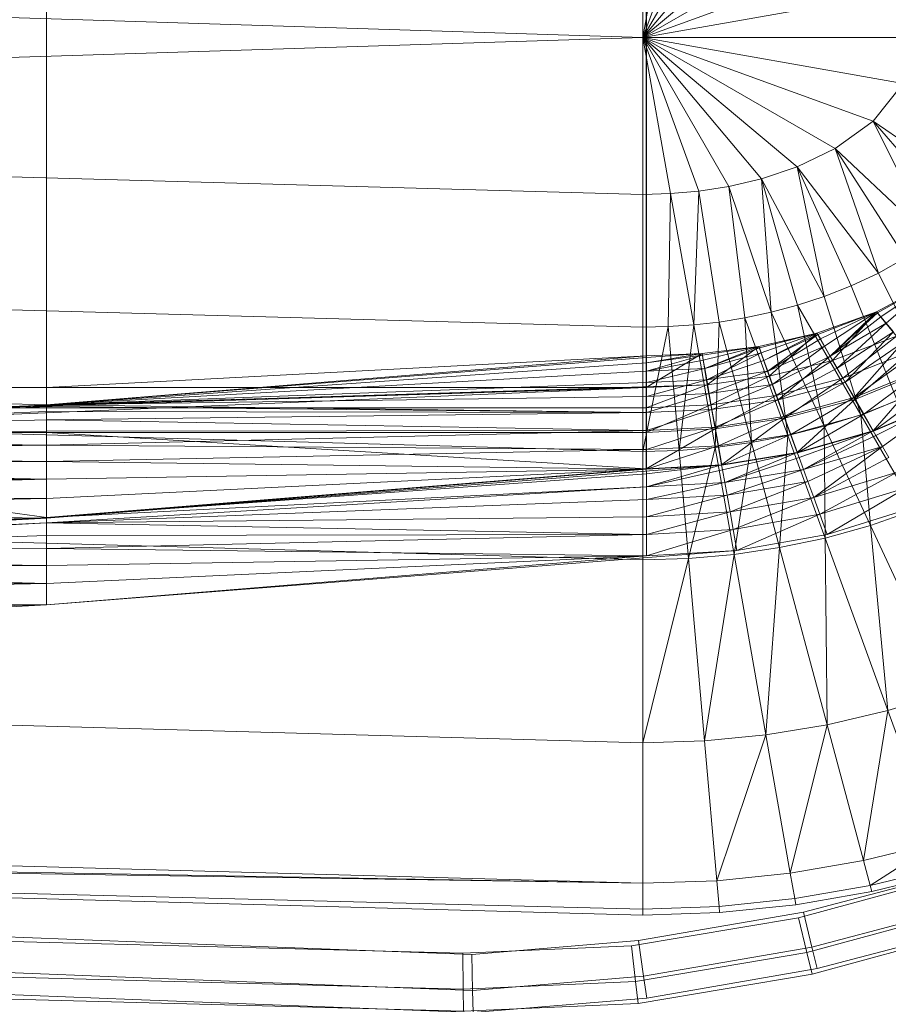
# Model space of a CAD drawing. Header units: metres. Extents: x 397.7 to 427.5, y 12.7 to 28.4.
# Tile 57 of 89: x 407.944 to 408.111, y 26.126 to 26.315. Entities that reach past the tile are written whole.
import ezdxf

# ---------------------------------------------------------------- set-up
doc = ezdxf.new("R2010")
doc.units = ezdxf.units.M
doc.layers.add('A-DETL-____-MBND', color=7, linetype='Continuous', lineweight=18)

# ---------------------------------------------------------------- blocks, each defined once
blk = doc.blocks.new('Family - Inodor P4-153813-07_ENLLUMENAT_P4')
at = {"layer": 'A-DETL-____-MBND', "color": 253, "true_color": 0xaaaaaa}
for p, q in [((0.39665, 0.26697), (0.39665, 0.13288)), ((0.39665, 0.26697), (0.39665, 0.13288)), ((0.39665, 0.13288), (0.39665, 0.26697)), ((0.39665, 0.13288), (0.39665, 0.26697)), ((0.51154, 0.26697), (0.51154, 0.13288)), ((0.51154, 0.13288), (0.51154, 0.26697)), ((0.5116, 0.13894), (0.5116, 0.2609)), ((0.5116, 0.13894), (0.5116, 0.2609)), ((0.51095, 0.19991), (0.51095, 0.22997)), ((0.51623, 0.22982), (0.51095, 0.19991)), ((0.52166, 0.22933), (0.51095, 0.19991)), ((0.52742, 0.22843), (0.51095, 0.19991)), ((0.53366, 0.22697), (0.51095, 0.19991)), ((0.54048, 0.22469), (0.51095, 0.19991)), ((0.54779, 0.22118), (0.51095, 0.19991)), ((0.51095, 0.19991), (0.00127, 0.2159)), ((0.55503, 0.21596), (0.51095, 0.19991)), ((0.5608, 0.2087), (0.51095, 0.19991)), ((0.51095, 0.19991), (0.00127, 0.18393)), ((0.56308, 0.19991), (0.51095, 0.19991)), ((0.5608, 0.19112), (0.51095, 0.19991)), ((0.55503, 0.18387), (0.51095, 0.19991)), ((0.51095, 0.19991), (0.51095, 0.16986)), ((0.54779, 0.17865), (0.51095, 0.19991)), ((0.54048, 0.17514), (0.51095, 0.19991)), ((0.53366, 0.17286), (0.51095, 0.19991)), ((0.52742, 0.17139), (0.51095, 0.19991)), ((0.52166, 0.1705), (0.51095, 0.19991)), ((0.51623, 0.17001), (0.51095, 0.19991)), ((0.5608, 0.19112), (0.55503, 0.18387)), ((0.51095, 0.16986), (0.00127, 0.18393)), ((0.55503, 0.18387), (0.54779, 0.17865)), ((0.57592, 0.16962), (0.55503, 0.18387)), ((0.55503, 0.18387), (0.56637, 0.16111)), ((0.5713, 0.16507), (0.55503, 0.18387)), ((0.54779, 0.17865), (0.54048, 0.17514)), ((0.56637, 0.16111), (0.54779, 0.17865)), ((0.54779, 0.17865), (0.55607, 0.1548)), ((0.56126, 0.1577), (0.54779, 0.17865)), ((0.54048, 0.17514), (0.53366, 0.17286)), ((0.55607, 0.1548), (0.54048, 0.17514)), ((0.54048, 0.17514), (0.54568, 0.15031)), ((0.55086, 0.15235), (0.54048, 0.17514)), ((0.53366, 0.17286), (0.52742, 0.17139)), ((0.54568, 0.15031), (0.53366, 0.17286)), ((0.53366, 0.17286), (0.53549, 0.14729)), ((0.54056, 0.14864), (0.53366, 0.17286)), ((0.51623, 0.17001), (0.51095, 0.16986)), ((0.51095, 0.16986), (0.51095, 0.14444)), ((0.51623, 0.17001), (0.5158, 0.14455)), ((0.52166, 0.1705), (0.51623, 0.17001)), ((0.52066, 0.14488), (0.51623, 0.17001)), ((0.52166, 0.1705), (0.52066, 0.14488)), ((0.52742, 0.17139), (0.52166, 0.1705)), ((0.52555, 0.14543), (0.52166, 0.1705)), ((0.53549, 0.14729), (0.52742, 0.17139)), ((0.52742, 0.17139), (0.53049, 0.14623)), ((0.51095, 0.14444), (0.00127, 0.15852)), ((0.56126, 0.1577), (0.55607, 0.1548)), ((0.55607, 0.1548), (0.55086, 0.15235)), ((0.55607, 0.1548), (0.56654, 0.13366)), ((0.55567, 0.14741), (0.56699, 0.15344)), ((0.55567, 0.14741), (0.56699, 0.15344)), ((0.56699, 0.15344), (0.55567, 0.14741)), ((0.55567, 0.14741), (0.56699, 0.15344)), ((0.55587, 0.14717), (0.56699, 0.15344)), ((0.55587, 0.14717), (0.56699, 0.15344)), ((0.5565, 0.14641), (0.56699, 0.15344)), ((0.5565, 0.14641), (0.56699, 0.15344)), ((0.55753, 0.14519), (0.56699, 0.15344)), ((0.55753, 0.14519), (0.56699, 0.15344)), ((0.55086, 0.15235), (0.54568, 0.15031)), ((0.55086, 0.15235), (0.55962, 0.13041)), ((0.54568, 0.15031), (0.54056, 0.14864)), ((0.54568, 0.15031), (0.55265, 0.12769)), ((0.53549, 0.14729), (0.53049, 0.14623)), ((0.54056, 0.14864), (0.53549, 0.14729)), ((0.54567, 0.12547), (0.53549, 0.14729)), ((0.53549, 0.14729), (0.53869, 0.1237)), ((0.55265, 0.12769), (0.54056, 0.14864)), ((0.54056, 0.14864), (0.54567, 0.12547)), ((0.54428, 0.14332), (0.55567, 0.14741)), ((0.54428, 0.14332), (0.55567, 0.14741)), ((0.55567, 0.14741), (0.54428, 0.14332)), ((0.54428, 0.14332), (0.55567, 0.14741)), ((0.54444, 0.14305), (0.55567, 0.14741)), ((0.54444, 0.14305), (0.55567, 0.14741)), ((0.54493, 0.1422), (0.55567, 0.14741)), ((0.54493, 0.1422), (0.55567, 0.14741)), ((0.54573, 0.14081), (0.55567, 0.14741)), ((0.54573, 0.14081), (0.55567, 0.14741)), ((0.54681, 0.13893), (0.55567, 0.14741)), ((0.54681, 0.13893), (0.55567, 0.14741)), ((0.55587, 0.14717), (0.54681, 0.13893)), ((0.54681, 0.13893), (0.55587, 0.14717)), ((0.54726, 0.13804), (0.55567, 0.14741)), ((0.54726, 0.13804), (0.55567, 0.14741)), ((0.55952, 0.14272), (0.55567, 0.14741)), ((0.55952, 0.14272), (0.55567, 0.14741)), ((0.55587, 0.14717), (0.55567, 0.14741)), ((0.55587, 0.14717), (0.55567, 0.14741)), ((0.5565, 0.14641), (0.55587, 0.14717)), ((0.5565, 0.14641), (0.55587, 0.14717)), ((0.52555, 0.14543), (0.52066, 0.14488)), ((0.52555, 0.14543), (0.52479, 0.12141)), ((0.53049, 0.14623), (0.52555, 0.14543)), ((0.53173, 0.12235), (0.52555, 0.14543)), ((0.53869, 0.1237), (0.53049, 0.14623)), ((0.53049, 0.14623), (0.53173, 0.12235)), ((0.5565, 0.14641), (0.54681, 0.13893)), ((0.54681, 0.13893), (0.5565, 0.14641)), ((0.55753, 0.14519), (0.54681, 0.13893)), ((0.54681, 0.13893), (0.55753, 0.14519)), ((0.54815, 0.13662), (0.55753, 0.14519)), ((0.54815, 0.13662), (0.55753, 0.14519)), ((0.55753, 0.14519), (0.5565, 0.14641)), ((0.55753, 0.14519), (0.5565, 0.14641)), ((0.55892, 0.14353), (0.55753, 0.14519)), ((0.55892, 0.14353), (0.55753, 0.14519)), ((0.5158, 0.14455), (0.51095, 0.14444)), ((0.5158, 0.14455), (0.51095, 0.12067)), ((0.51095, 0.12067), (0.51095, 0.14444)), ((0.52066, 0.14488), (0.5158, 0.14455)), ((0.51787, 0.12085), (0.5158, 0.14455)), ((0.52066, 0.14488), (0.51787, 0.12085)), ((0.52479, 0.12141), (0.52066, 0.14488)), ((0.53313, 0.14076), (0.54428, 0.14332)), ((0.53313, 0.14076), (0.54428, 0.14332)), ((0.53313, 0.14076), (0.54428, 0.14332)), ((0.53313, 0.14076), (0.54428, 0.14332)), ((0.53324, 0.14047), (0.54428, 0.14332)), ((0.53324, 0.14047), (0.54428, 0.14332)), ((0.53358, 0.13955), (0.54428, 0.14332)), ((0.53358, 0.13955), (0.54428, 0.14332)), ((0.53412, 0.13804), (0.54428, 0.14332)), ((0.53412, 0.13804), (0.54428, 0.14332)), ((0.53515, 0.13505), (0.54428, 0.14332)), ((0.53515, 0.13505), (0.54428, 0.14332)), ((0.54726, 0.13804), (0.54428, 0.14332)), ((0.54726, 0.13804), (0.54428, 0.14332)), ((0.54444, 0.14305), (0.54428, 0.14332)), ((0.54444, 0.14305), (0.54428, 0.14332)), ((0.55892, 0.14353), (0.54815, 0.13662)), ((0.54815, 0.13662), (0.55892, 0.14353)), ((0.5497, 0.13393), (0.55892, 0.14353)), ((0.5497, 0.13393), (0.55892, 0.14353)), ((0.54444, 0.14305), (0.53412, 0.13804)), ((0.53412, 0.13804), (0.54444, 0.14305)), ((0.53487, 0.136), (0.54444, 0.14305)), ((0.53487, 0.136), (0.54444, 0.14305)), ((0.54493, 0.1422), (0.53487, 0.136)), ((0.53487, 0.136), (0.54493, 0.1422)), ((0.54493, 0.1422), (0.54444, 0.14305)), ((0.54493, 0.1422), (0.54444, 0.14305)), ((0.54573, 0.14081), (0.54493, 0.1422)), ((0.54573, 0.14081), (0.54493, 0.1422)), ((0.54726, 0.13804), (0.55952, 0.14272)), ((0.54726, 0.13804), (0.55952, 0.14272)), ((0.55952, 0.14272), (0.54726, 0.13804)), ((0.54921, 0.13467), (0.55952, 0.14272)), ((0.54921, 0.13467), (0.55952, 0.14272)), ((0.56065, 0.14147), (0.5497, 0.13393)), ((0.5497, 0.13393), (0.56065, 0.14147)), ((0.55142, 0.13096), (0.56065, 0.14147)), ((0.55142, 0.13096), (0.56065, 0.14147)), ((0.52228, 0.13938), (0.53313, 0.14076)), ((0.52228, 0.13938), (0.53313, 0.14076)), ((0.53313, 0.14076), (0.52228, 0.13938)), ((0.52228, 0.13938), (0.53313, 0.14076)), ((0.52233, 0.13907), (0.53313, 0.14076)), ((0.52233, 0.13907), (0.53313, 0.14076)), ((0.5225, 0.13811), (0.53313, 0.14076)), ((0.5225, 0.13811), (0.53313, 0.14076)), ((0.52278, 0.13653), (0.53313, 0.14076)), ((0.52278, 0.13653), (0.53313, 0.14076)), ((0.53324, 0.14047), (0.52278, 0.13653)), ((0.52278, 0.13653), (0.53324, 0.14047)), ((0.53358, 0.13955), (0.52278, 0.13653)), ((0.52278, 0.13653), (0.53358, 0.13955)), ((0.52316, 0.13439), (0.53358, 0.13955)), ((0.52316, 0.13439), (0.53358, 0.13955)), ((0.52327, 0.1334), (0.53313, 0.14076)), ((0.52327, 0.1334), (0.53313, 0.14076)), ((0.53515, 0.13505), (0.53313, 0.14076)), ((0.53515, 0.13505), (0.53313, 0.14076)), ((0.53324, 0.14047), (0.53313, 0.14076)), ((0.53324, 0.14047), (0.53313, 0.14076)), ((0.53358, 0.13955), (0.53324, 0.14047)), ((0.53358, 0.13955), (0.53324, 0.14047)), ((0.53412, 0.13804), (0.53358, 0.13955)), ((0.53412, 0.13804), (0.53358, 0.13955)), ((0.54573, 0.14081), (0.53487, 0.136)), ((0.53487, 0.136), (0.54573, 0.14081)), ((0.53578, 0.13349), (0.54573, 0.14081)), ((0.53578, 0.13349), (0.54573, 0.14081)), ((0.54681, 0.13893), (0.54573, 0.14081)), ((0.54681, 0.13893), (0.54573, 0.14081)), ((0.56202, 0.13974), (0.54921, 0.13467)), ((0.54921, 0.13467), (0.56202, 0.13974)), ((0.55155, 0.13062), (0.56202, 0.13974)), ((0.55155, 0.13062), (0.56202, 0.13974)), ((0.39665, 0.13288), (0.5116, 0.13894)), ((0.5116, 0.13894), (0.39665, 0.1296)), ((0.39665, 0.13288), (0.5116, 0.13894)), ((0.39665, 0.13288), (0.5116, 0.13894)), ((0.39665, 0.13288), (0.5116, 0.13894)), ((0.39665, 0.1296), (0.5116, 0.13894)), ((0.39665, 0.1296), (0.5116, 0.13894)), ((0.5116, 0.13863), (0.39665, 0.1296)), ((0.39665, 0.1296), (0.5116, 0.13863)), ((0.5116, 0.13765), (0.39665, 0.1296)), ((0.39665, 0.1296), (0.5116, 0.13765)), ((0.51154, 0.13288), (0.52228, 0.13938)), ((0.51154, 0.13288), (0.52228, 0.13938)), ((0.5116, 0.13894), (0.51154, 0.13288)), ((0.51154, 0.13288), (0.5116, 0.13894)), ((0.51154, 0.13288), (0.5116, 0.13894)), ((0.5116, 0.13894), (0.52228, 0.13938)), ((0.5116, 0.13894), (0.52228, 0.13938)), ((0.5116, 0.13894), (0.52228, 0.13938)), ((0.5116, 0.13765), (0.52228, 0.13938)), ((0.5116, 0.13863), (0.52228, 0.13938)), ((0.5116, 0.13894), (0.52228, 0.13938)), ((0.5116, 0.13765), (0.52228, 0.13938)), ((0.5116, 0.13863), (0.52228, 0.13938)), ((0.52233, 0.13907), (0.5116, 0.13765)), ((0.5116, 0.13605), (0.52233, 0.13907)), ((0.5116, 0.13605), (0.52233, 0.13907)), ((0.5116, 0.13765), (0.52233, 0.13907)), ((0.5116, 0.13863), (0.5116, 0.13894)), ((0.5116, 0.13863), (0.5116, 0.13894)), ((0.5116, 0.13765), (0.5116, 0.13863)), ((0.5116, 0.13765), (0.5116, 0.13863)), ((0.5225, 0.13811), (0.5116, 0.13605)), ((0.5116, 0.13605), (0.5225, 0.13811)), ((0.5116, 0.13605), (0.5116, 0.13765)), ((0.5116, 0.13605), (0.5116, 0.13765)), ((0.52327, 0.1334), (0.52228, 0.13938)), ((0.52327, 0.1334), (0.52228, 0.13938)), ((0.52233, 0.13907), (0.52228, 0.13938)), ((0.52233, 0.13907), (0.52228, 0.13938)), ((0.5225, 0.13811), (0.52233, 0.13907)), ((0.5225, 0.13811), (0.52233, 0.13907)), ((0.52278, 0.13653), (0.5225, 0.13811)), ((0.52278, 0.13653), (0.5225, 0.13811)), ((0.53412, 0.13804), (0.52316, 0.13439)), ((0.52316, 0.13439), (0.53412, 0.13804)), ((0.53487, 0.136), (0.53412, 0.13804)), ((0.53487, 0.136), (0.53412, 0.13804)), ((0.53515, 0.13505), (0.54726, 0.13804)), ((0.53515, 0.13505), (0.54726, 0.13804)), ((0.54726, 0.13804), (0.53515, 0.13505)), ((0.54681, 0.13893), (0.53578, 0.13349)), ((0.53578, 0.13349), (0.54681, 0.13893)), ((0.53648, 0.13139), (0.54726, 0.13804)), ((0.53648, 0.13139), (0.54726, 0.13804)), ((0.53684, 0.13057), (0.54681, 0.13893)), ((0.53684, 0.13057), (0.54681, 0.13893)), ((0.54815, 0.13662), (0.54681, 0.13893)), ((0.54815, 0.13662), (0.54681, 0.13893)), ((0.54921, 0.13467), (0.54726, 0.13804)), ((0.54921, 0.13467), (0.54726, 0.13804)), ((0.56264, 0.1391), (0.55142, 0.13096)), ((0.55142, 0.13096), (0.56264, 0.1391)), ((0.5116, 0.13605), (0.39665, 0.1296)), ((0.39665, 0.1296), (0.5116, 0.13605)), ((0.52278, 0.13653), (0.5116, 0.13605)), ((0.5116, 0.13388), (0.52278, 0.13653)), ((0.5116, 0.13605), (0.52278, 0.13653)), ((0.5116, 0.13388), (0.52278, 0.13653)), ((0.5116, 0.13388), (0.5116, 0.13605)), ((0.5116, 0.13388), (0.5116, 0.13605)), ((0.52316, 0.13439), (0.52278, 0.13653)), ((0.52316, 0.13439), (0.52278, 0.13653)), ((0.53487, 0.136), (0.52316, 0.13439)), ((0.52316, 0.13439), (0.53487, 0.136)), ((0.52362, 0.13176), (0.53487, 0.136)), ((0.52362, 0.13176), (0.53487, 0.136)), ((0.53578, 0.13349), (0.53487, 0.136)), ((0.53578, 0.13349), (0.53487, 0.136)), ((0.54815, 0.13662), (0.53684, 0.13057)), ((0.53684, 0.13057), (0.54815, 0.13662)), ((0.5497, 0.13393), (0.54815, 0.13662)), ((0.5497, 0.13393), (0.54815, 0.13662)), ((0.56484, 0.13647), (0.55142, 0.13096)), ((0.55142, 0.13096), (0.56484, 0.13647)), ((0.56503, 0.13616), (0.55155, 0.13062)), ((0.55155, 0.13062), (0.56503, 0.13616)), ((0.55325, 0.12779), (0.56484, 0.13647)), ((0.55325, 0.12779), (0.56484, 0.13647)), ((0.55504, 0.12458), (0.56503, 0.13616)), ((0.55504, 0.12458), (0.56503, 0.13616)), ((0.51095, 0.12067), (0.00127, 0.13475)), ((0.5116, 0.13388), (0.39665, 0.1296)), ((0.39665, 0.1296), (0.5116, 0.13388)), ((0.52316, 0.13439), (0.5116, 0.13388)), ((0.5116, 0.1312), (0.52316, 0.13439)), ((0.5116, 0.13388), (0.52316, 0.13439)), ((0.5116, 0.1312), (0.52316, 0.13439)), ((0.5116, 0.1312), (0.5116, 0.13388)), ((0.5116, 0.1312), (0.5116, 0.13388)), ((0.52362, 0.13176), (0.52316, 0.13439)), ((0.52362, 0.13176), (0.52316, 0.13439)), ((0.52327, 0.1334), (0.53515, 0.13505)), ((0.52327, 0.1334), (0.53515, 0.13505)), ((0.53515, 0.13505), (0.52327, 0.1334)), ((0.52395, 0.12956), (0.53515, 0.13505)), ((0.52395, 0.12956), (0.53515, 0.13505)), ((0.53648, 0.13139), (0.53515, 0.13505)), ((0.53648, 0.13139), (0.53515, 0.13505)), ((0.54921, 0.13467), (0.53648, 0.13139)), ((0.53648, 0.13139), (0.54921, 0.13467)), ((0.5497, 0.13393), (0.53684, 0.13057)), ((0.53684, 0.13057), (0.5497, 0.13393)), ((0.53802, 0.12735), (0.5497, 0.13393)), ((0.53802, 0.12735), (0.5497, 0.13393)), ((0.53808, 0.127), (0.54921, 0.13467)), ((0.53808, 0.127), (0.54921, 0.13467)), ((0.55155, 0.13062), (0.54921, 0.13467)), ((0.55155, 0.13062), (0.54921, 0.13467)), ((0.55142, 0.13096), (0.5497, 0.13393)), ((0.55142, 0.13096), (0.5497, 0.13393)), ((0.52327, 0.1334), (0.00127, 0.11723)), ((0.00187, 0.11726), (0.52327, 0.1334)), ((0.00187, 0.11726), (0.52327, 0.1334)), ((0.00187, 0.11726), (0.51154, 0.13288)), ((0.00187, 0.11726), (0.51154, 0.13288)), ((0.28176, 0.13288), (0.39665, 0.13288)), ((0.39665, 0.13288), (0.28176, 0.13288)), ((0.39665, 0.13288), (0.28176, 0.13288)), ((0.39665, 0.1296), (0.28176, 0.13288)), ((0.39665, 0.13288), (0.28176, 0.13288)), ((0.39665, 0.1296), (0.28176, 0.13288)), ((0.28176, 0.12326), (0.51154, 0.13288)), ((0.28176, 0.12326), (0.51154, 0.13288)), ((0.39665, 0.1296), (0.39665, 0.13288)), ((0.51154, 0.13288), (0.39665, 0.13288)), ((0.51154, 0.13288), (0.39665, 0.13288)), ((0.39665, 0.13288), (0.39665, 0.12899)), ((0.51154, 0.13288), (0.39665, 0.13288)), ((0.39665, 0.12899), (0.39665, 0.13288)), ((0.51154, 0.13288), (0.39665, 0.13288)), ((0.51154, 0.13288), (0.39665, 0.1296)), ((0.51154, 0.13288), (0.39665, 0.13288)), ((0.39665, 0.1296), (0.51154, 0.13288)), ((0.51154, 0.13288), (0.52327, 0.1334)), ((0.51154, 0.12899), (0.52327, 0.1334)), ((0.51154, 0.13288), (0.52327, 0.1334)), ((0.51154, 0.12899), (0.52327, 0.1334)), ((0.52327, 0.1334), (0.51154, 0.13288)), ((0.51154, 0.13288), (0.52327, 0.1334)), ((0.51154, 0.12899), (0.51154, 0.13288)), ((0.51154, 0.13288), (0.51154, 0.12899)), ((0.52395, 0.12956), (0.52327, 0.1334)), ((0.52395, 0.12956), (0.52327, 0.1334)), ((0.53578, 0.13349), (0.52362, 0.13176)), ((0.52362, 0.13176), (0.53578, 0.13349)), ((0.52416, 0.1287), (0.53578, 0.13349)), ((0.52416, 0.1287), (0.53578, 0.13349)), ((0.53684, 0.13057), (0.53578, 0.13349)), ((0.53684, 0.13057), (0.53578, 0.13349)), ((0.5672, 0.13367), (0.55325, 0.12779)), ((0.55325, 0.12779), (0.5672, 0.13367)), ((0.55513, 0.12452), (0.5672, 0.13367)), ((0.55513, 0.12452), (0.5672, 0.13367)), ((0.5116, 0.1312), (0.39665, 0.1296)), ((0.39665, 0.1296), (0.5116, 0.1312)), ((0.52362, 0.13176), (0.5116, 0.1312)), ((0.5116, 0.1281), (0.52362, 0.13176)), ((0.5116, 0.1312), (0.52362, 0.13176)), ((0.5116, 0.1281), (0.52362, 0.13176)), ((0.5116, 0.1281), (0.5116, 0.1312)), ((0.5116, 0.1281), (0.5116, 0.1312)), ((0.52416, 0.1287), (0.52362, 0.13176)), ((0.52416, 0.1287), (0.52362, 0.13176)), ((0.53648, 0.13139), (0.52395, 0.12956)), ((0.52395, 0.12956), (0.53648, 0.13139)), ((0.53684, 0.13057), (0.52416, 0.1287)), ((0.52416, 0.1287), (0.53684, 0.13057)), ((0.52475, 0.12532), (0.53684, 0.13057)), ((0.52475, 0.12532), (0.53684, 0.13057)), ((0.52476, 0.12496), (0.53648, 0.13139)), ((0.52476, 0.12496), (0.53648, 0.13139)), ((0.53808, 0.127), (0.53648, 0.13139)), ((0.53808, 0.127), (0.53648, 0.13139)), ((0.53802, 0.12735), (0.53684, 0.13057)), ((0.53802, 0.12735), (0.53684, 0.13057)), ((0.55142, 0.13096), (0.53802, 0.12735)), ((0.53802, 0.12735), (0.55142, 0.13096)), ((0.55155, 0.13062), (0.53808, 0.127)), ((0.53808, 0.127), (0.55155, 0.13062)), ((0.53927, 0.12391), (0.55142, 0.13096)), ((0.53927, 0.12391), (0.55142, 0.13096)), ((0.54047, 0.12044), (0.55155, 0.13062)), ((0.54047, 0.12044), (0.55155, 0.13062)), ((0.55325, 0.12779), (0.55142, 0.13096)), ((0.55325, 0.12779), (0.55142, 0.13096)), ((0.55504, 0.12458), (0.55155, 0.13062)), ((0.55504, 0.12458), (0.55155, 0.13062)), ((0.55962, 0.13041), (0.55265, 0.12769)), ((0.56951, 0.13081), (0.55504, 0.12458)), ((0.55504, 0.12458), (0.56951, 0.13081)), ((0.56962, 0.13078), (0.55513, 0.12452)), ((0.55558, 0.12374), (0.56951, 0.13081)), ((0.55558, 0.12374), (0.56951, 0.13081)), ((0.55681, 0.12161), (0.56951, 0.13081)), ((0.55681, 0.12161), (0.56951, 0.13081)), ((0.39665, 0.1296), (0.28176, 0.12326)), ((0.28176, 0.12326), (0.39665, 0.1296)), ((0.28176, 0.12326), (0.39665, 0.1296)), ((0.28176, 0.12326), (0.39665, 0.1296)), ((0.39665, 0.12929), (0.28176, 0.12326)), ((0.28176, 0.12326), (0.39665, 0.12929)), ((0.28176, 0.12899), (0.39665, 0.12899)), ((0.39665, 0.12899), (0.28176, 0.12899)), ((0.39665, 0.12831), (0.28176, 0.12326)), ((0.28176, 0.12326), (0.39665, 0.12831)), ((0.5116, 0.1281), (0.39665, 0.1296)), ((0.5116, 0.1281), (0.39665, 0.1296)), ((0.39665, 0.12929), (0.39665, 0.1296)), ((0.39665, 0.12929), (0.39665, 0.1296)), ((0.5116, 0.1281), (0.39665, 0.12929)), ((0.5116, 0.1281), (0.39665, 0.12929)), ((0.39665, 0.12831), (0.39665, 0.12929)), ((0.39665, 0.12831), (0.39665, 0.12929)), ((0.39665, 0.12899), (0.51154, 0.12899)), ((0.39665, 0.12899), (0.39665, 0.12431)), ((0.51154, 0.12899), (0.39665, 0.12899)), ((0.39665, 0.12431), (0.39665, 0.12899)), ((0.5116, 0.1281), (0.39665, 0.12831)), ((0.5116, 0.1281), (0.39665, 0.12831)), ((0.39665, 0.12671), (0.39665, 0.12831)), ((0.39665, 0.12671), (0.39665, 0.12831)), ((0.52395, 0.12956), (0.51154, 0.12899)), ((0.51154, 0.12431), (0.52395, 0.12956)), ((0.51154, 0.12899), (0.52395, 0.12956)), ((0.51154, 0.12431), (0.52395, 0.12956)), ((0.51154, 0.12431), (0.51154, 0.12899)), ((0.51154, 0.12899), (0.51154, 0.12431)), ((0.52416, 0.1287), (0.5116, 0.1281)), ((0.5116, 0.12467), (0.52416, 0.1287)), ((0.5116, 0.1281), (0.52416, 0.1287)), ((0.5116, 0.12467), (0.52416, 0.1287)), ((0.52476, 0.12496), (0.52395, 0.12956)), ((0.52476, 0.12496), (0.52395, 0.12956)), ((0.52475, 0.12532), (0.52416, 0.1287)), ((0.52475, 0.12532), (0.52416, 0.1287)), ((0.39665, 0.12671), (0.28176, 0.12326)), ((0.28176, 0.12326), (0.39665, 0.12671)), ((0.5116, 0.1281), (0.39665, 0.12671)), ((0.39665, 0.12671), (0.5116, 0.1281)), ((0.5116, 0.12467), (0.39665, 0.12671)), ((0.5116, 0.12467), (0.39665, 0.12671)), ((0.39665, 0.12454), (0.39665, 0.12671)), ((0.39665, 0.12454), (0.39665, 0.12671)), ((0.5116, 0.12467), (0.5116, 0.1281)), ((0.5116, 0.12467), (0.5116, 0.1281)), ((0.53802, 0.12735), (0.52475, 0.12532)), ((0.52475, 0.12532), (0.53802, 0.12735)), ((0.53808, 0.127), (0.52476, 0.12496)), ((0.52476, 0.12496), (0.53808, 0.127)), ((0.52539, 0.12172), (0.53802, 0.12735)), ((0.52539, 0.12172), (0.53802, 0.12735)), ((0.52597, 0.11809), (0.53808, 0.127)), ((0.52597, 0.11809), (0.53808, 0.127)), ((0.53927, 0.12391), (0.53802, 0.12735)), ((0.53927, 0.12391), (0.53802, 0.12735)), ((0.54047, 0.12044), (0.53808, 0.127)), ((0.54047, 0.12044), (0.53808, 0.127)), ((0.55325, 0.12779), (0.53927, 0.12391)), ((0.53927, 0.12391), (0.55325, 0.12779)), ((0.54056, 0.12037), (0.55325, 0.12779)), ((0.54056, 0.12037), (0.55325, 0.12779)), ((0.55265, 0.12769), (0.54567, 0.12547)), ((0.56314, 0.10952), (0.55265, 0.12769)), ((0.55265, 0.12769), (0.55451, 0.1065)), ((0.55513, 0.12452), (0.55325, 0.12779)), ((0.55513, 0.12452), (0.55325, 0.12779)), ((0.39665, 0.12454), (0.28176, 0.12326)), ((0.28176, 0.12326), (0.39665, 0.12454)), ((0.5116, 0.12467), (0.39665, 0.12454)), ((0.39665, 0.12186), (0.5116, 0.12467)), ((0.39665, 0.12454), (0.5116, 0.12467)), ((0.39665, 0.12186), (0.5116, 0.12467)), ((0.39665, 0.12186), (0.39665, 0.12454)), ((0.39665, 0.12186), (0.39665, 0.12454)), ((0.52476, 0.12496), (0.51154, 0.12431)), ((0.51154, 0.11733), (0.52476, 0.12496)), ((0.51154, 0.12431), (0.52476, 0.12496)), ((0.51154, 0.11733), (0.52476, 0.12496)), ((0.52475, 0.12532), (0.5116, 0.12467)), ((0.5116, 0.12101), (0.52475, 0.12532)), ((0.5116, 0.12467), (0.52475, 0.12532)), ((0.5116, 0.12101), (0.52475, 0.12532)), ((0.5116, 0.12101), (0.5116, 0.12467)), ((0.5116, 0.12101), (0.5116, 0.12467)), ((0.52539, 0.12172), (0.52475, 0.12532)), ((0.52539, 0.12172), (0.52475, 0.12532)), ((0.52597, 0.11809), (0.52476, 0.12496)), ((0.52597, 0.11809), (0.52476, 0.12496)), ((0.54567, 0.12547), (0.53869, 0.1237)), ((0.55504, 0.12458), (0.54047, 0.12044)), ((0.54047, 0.12044), (0.55504, 0.12458)), ((0.55513, 0.12452), (0.54056, 0.12037)), ((0.54086, 0.11952), (0.55504, 0.12458)), ((0.54086, 0.11952), (0.55504, 0.12458)), ((0.5417, 0.11721), (0.55504, 0.12458)), ((0.5417, 0.11721), (0.55504, 0.12458)), ((0.55451, 0.1065), (0.54567, 0.12547)), ((0.54567, 0.12547), (0.54583, 0.10408)), ((0.55558, 0.12374), (0.55504, 0.12458)), ((0.55558, 0.12374), (0.55504, 0.12458)), ((0.28176, 0.12431), (0.39665, 0.12431)), ((0.39665, 0.12431), (0.28176, 0.12431)), ((0.39665, 0.10799), (0.28176, 0.12431)), ((0.39665, 0.10799), (0.28176, 0.12431)), ((0.39665, 0.12186), (0.28176, 0.12326)), ((0.39665, 0.12186), (0.28176, 0.12326)), ((0.39665, 0.12186), (0.28176, 0.12295)), ((0.39665, 0.12186), (0.28176, 0.12295)), ((0.39665, 0.12431), (0.51154, 0.12431)), ((0.39665, 0.12431), (0.39665, 0.10799)), ((0.51154, 0.12431), (0.39665, 0.12431)), ((0.51154, 0.11733), (0.39665, 0.12431)), ((0.51154, 0.11733), (0.39665, 0.12431)), ((0.39665, 0.10799), (0.39665, 0.12431)), ((0.51154, 0.11733), (0.51154, 0.12431)), ((0.51154, 0.12431), (0.51154, 0.11733)), ((0.53927, 0.12391), (0.52539, 0.12172)), ((0.52539, 0.12172), (0.53927, 0.12391)), ((0.52605, 0.11801), (0.53927, 0.12391)), ((0.52605, 0.11801), (0.53927, 0.12391)), ((0.53869, 0.1237), (0.53173, 0.12235)), ((0.53869, 0.1237), (0.53712, 0.10224)), ((0.54583, 0.10408), (0.53869, 0.1237)), ((0.54056, 0.12037), (0.53927, 0.12391)), ((0.54056, 0.12037), (0.53927, 0.12391)), ((0.55558, 0.12374), (0.5417, 0.11721)), ((0.5417, 0.11721), (0.55558, 0.12374)), ((0.55681, 0.12161), (0.55558, 0.12374)), ((0.55681, 0.12161), (0.55558, 0.12374)), ((0.39665, 0.12186), (0.28176, 0.12197)), ((0.39665, 0.12186), (0.28176, 0.12197)), ((0.39665, 0.12186), (0.28176, 0.12037)), ((0.28176, 0.12037), (0.39665, 0.12186)), ((0.5116, 0.12101), (0.39665, 0.12186)), ((0.5116, 0.12101), (0.39665, 0.12186)), ((0.39665, 0.11876), (0.39665, 0.12186)), ((0.39665, 0.11876), (0.39665, 0.12186)), ((0.5116, 0.12101), (0.39665, 0.11876)), ((0.39665, 0.11876), (0.5116, 0.12101)), ((0.51787, 0.12085), (0.51095, 0.12067)), ((0.51095, 0.09991), (0.51095, 0.12067)), ((0.52539, 0.12172), (0.5116, 0.12101)), ((0.5116, 0.11724), (0.52539, 0.12172)), ((0.5116, 0.12101), (0.52539, 0.12172)), ((0.5116, 0.11724), (0.52539, 0.12172)), ((0.5116, 0.11724), (0.5116, 0.12101)), ((0.5116, 0.11724), (0.5116, 0.12101)), ((0.52479, 0.12141), (0.51787, 0.12085)), ((0.51968, 0.10017), (0.51787, 0.12085)), ((0.52479, 0.12141), (0.51968, 0.10017)), ((0.53173, 0.12235), (0.52479, 0.12141)), ((0.5284, 0.10094), (0.52479, 0.12141)), ((0.52605, 0.11801), (0.52539, 0.12172)), ((0.52605, 0.11801), (0.52539, 0.12172)), ((0.53173, 0.12235), (0.5284, 0.10094)), ((0.53712, 0.10224), (0.53173, 0.12235)), ((0.55681, 0.12161), (0.5417, 0.11721)), ((0.5417, 0.11721), (0.55681, 0.12161)), ((0.54253, 0.11492), (0.55681, 0.12161)), ((0.54253, 0.11492), (0.55681, 0.12161)), ((0.54366, 0.11184), (0.55681, 0.12161)), ((0.54366, 0.11184), (0.55681, 0.12161)), ((0.55803, 0.1195), (0.55681, 0.12161)), ((0.55803, 0.1195), (0.55681, 0.12161)), ((0.39665, 0.11876), (0.28176, 0.12037)), ((0.39665, 0.11876), (0.28176, 0.12037)), ((0.39665, 0.11876), (0.28176, 0.11819)), ((0.28176, 0.11819), (0.39665, 0.11876)), ((0.5116, 0.11724), (0.39665, 0.11876)), ((0.39665, 0.11533), (0.39665, 0.11876)), ((0.5116, 0.11724), (0.39665, 0.11876)), ((0.39665, 0.11533), (0.39665, 0.11876)), ((0.54047, 0.12044), (0.52597, 0.11809)), ((0.52597, 0.11809), (0.54047, 0.12044)), ((0.54056, 0.12037), (0.52605, 0.11801)), ((0.5262, 0.11712), (0.54047, 0.12044)), ((0.5262, 0.11712), (0.54047, 0.12044)), ((0.52662, 0.1147), (0.54047, 0.12044)), ((0.52662, 0.1147), (0.54047, 0.12044)), ((0.54086, 0.11952), (0.52662, 0.1147)), ((0.52662, 0.1147), (0.54086, 0.11952)), ((0.54086, 0.11952), (0.54047, 0.12044)), ((0.54086, 0.11952), (0.54047, 0.12044)), ((0.5417, 0.11721), (0.54086, 0.11952)), ((0.5417, 0.11721), (0.54086, 0.11952)), ((0.55803, 0.1195), (0.54366, 0.11184)), ((0.54366, 0.11184), (0.55803, 0.1195)), ((0.39665, 0.11533), (0.28176, 0.11819)), ((0.39665, 0.11533), (0.28176, 0.11819)), ((0.39665, 0.1079), (0.52605, 0.11801)), ((0.51154, 0.11733), (0.39665, 0.10799)), ((0.39665, 0.10799), (0.51154, 0.11733)), ((0.5116, 0.11724), (0.39665, 0.11533)), ((0.39665, 0.1079), (0.5116, 0.11724)), ((0.39665, 0.11167), (0.5116, 0.11724)), ((0.39665, 0.11533), (0.5116, 0.11724)), ((0.39665, 0.1079), (0.5116, 0.11724)), ((0.39665, 0.11167), (0.5116, 0.11724)), ((0.52597, 0.11809), (0.51154, 0.11733)), ((0.51154, 0.11733), (0.52597, 0.11809)), ((0.5116, 0.11634), (0.51154, 0.11733)), ((0.5116, 0.11634), (0.51154, 0.11733)), ((0.5116, 0.11634), (0.52597, 0.11809)), ((0.5116, 0.11388), (0.52597, 0.11809)), ((0.5116, 0.11388), (0.52597, 0.11809)), ((0.5116, 0.11634), (0.52597, 0.11809)), ((0.52605, 0.11801), (0.5116, 0.11724)), ((0.5116, 0.11724), (0.52605, 0.11801)), ((0.5262, 0.11712), (0.5116, 0.11388)), ((0.5116, 0.11388), (0.5262, 0.11712)), ((0.5262, 0.11712), (0.52597, 0.11809)), ((0.5262, 0.11712), (0.52597, 0.11809)), ((0.52662, 0.1147), (0.5262, 0.11712)), ((0.52662, 0.1147), (0.5262, 0.11712)), ((0.5417, 0.11721), (0.52662, 0.1147)), ((0.52662, 0.1147), (0.5417, 0.11721)), ((0.52705, 0.1123), (0.5417, 0.11721)), ((0.52705, 0.1123), (0.5417, 0.11721)), ((0.54253, 0.11492), (0.5417, 0.11721)), ((0.54253, 0.11492), (0.5417, 0.11721)), ((0.39665, 0.11533), (0.28176, 0.11552)), ((0.39665, 0.11533), (0.28176, 0.11552)), ((0.39665, 0.11533), (0.28176, 0.11242)), ((0.28176, 0.11242), (0.39665, 0.11533)), ((0.5116, 0.11634), (0.39665, 0.10799)), ((0.39665, 0.10799), (0.5116, 0.11634)), ((0.39665, 0.11167), (0.39665, 0.11533)), ((0.39665, 0.11167), (0.39665, 0.11533)), ((0.5116, 0.11388), (0.5116, 0.11634)), ((0.5116, 0.11388), (0.5116, 0.11634)), ((0.55967, 0.11666), (0.54366, 0.11184)), ((0.54366, 0.11184), (0.55967, 0.11666)), ((0.54482, 0.10863), (0.55967, 0.11666)), ((0.54482, 0.10863), (0.55967, 0.11666)), ((0.51095, 0.09991), (0.00127, 0.11399)), ((0.5116, 0.11388), (0.39665, 0.10799)), ((0.39665, 0.10799), (0.5116, 0.11388)), ((0.3967, 0.10699), (0.5116, 0.11388)), ((0.3967, 0.10699), (0.5116, 0.11388)), ((0.52662, 0.1147), (0.5116, 0.11388)), ((0.5116, 0.11145), (0.52662, 0.1147)), ((0.5116, 0.11388), (0.52662, 0.1147)), ((0.5116, 0.11145), (0.52662, 0.1147)), ((0.5116, 0.11145), (0.5116, 0.11388)), ((0.5116, 0.11145), (0.5116, 0.11388)), ((0.52705, 0.1123), (0.52662, 0.1147)), ((0.52705, 0.1123), (0.52662, 0.1147)), ((0.54253, 0.11492), (0.52705, 0.1123)), ((0.52705, 0.1123), (0.54253, 0.11492)), ((0.52762, 0.10907), (0.54253, 0.11492)), ((0.52762, 0.10907), (0.54253, 0.11492)), ((0.54366, 0.11184), (0.54253, 0.11492)), ((0.54366, 0.11184), (0.54253, 0.11492)), ((0.56138, 0.1137), (0.54482, 0.10863)), ((0.54482, 0.10863), (0.56138, 0.1137)), ((0.54623, 0.10478), (0.56138, 0.1137)), ((0.54623, 0.10478), (0.56138, 0.1137)), ((0.39665, 0.11167), (0.28176, 0.11242)), ((0.39665, 0.11167), (0.28176, 0.11242)), ((0.39665, 0.11167), (0.28176, 0.10898)), ((0.28176, 0.10898), (0.39665, 0.11167)), ((0.39665, 0.1079), (0.39665, 0.11167)), ((0.39665, 0.1079), (0.39665, 0.11167)), ((0.5116, 0.11145), (0.3967, 0.10699)), ((0.3967, 0.10699), (0.5116, 0.11145)), ((0.52705, 0.1123), (0.5116, 0.11145)), ((0.5116, 0.10817), (0.52705, 0.1123)), ((0.5116, 0.11145), (0.52705, 0.1123)), ((0.5116, 0.10817), (0.52705, 0.1123)), ((0.5116, 0.10817), (0.5116, 0.11145)), ((0.5116, 0.10817), (0.5116, 0.11145)), ((0.52762, 0.10907), (0.52705, 0.1123)), ((0.52762, 0.10907), (0.52705, 0.1123)), ((0.54366, 0.11184), (0.52762, 0.10907)), ((0.52762, 0.10907), (0.54366, 0.11184)), ((0.52821, 0.1057), (0.54366, 0.11184)), ((0.52821, 0.1057), (0.54366, 0.11184)), ((0.54482, 0.10863), (0.54366, 0.11184)), ((0.54482, 0.10863), (0.54366, 0.11184)), ((0.56343, 0.11016), (0.54623, 0.10478)), ((0.56314, 0.10952), (0.55451, 0.1065)), ((0.39665, 0.10799), (0.28175, 0.10165)), ((0.28175, 0.10165), (0.39665, 0.10799)), ((0.39665, 0.1079), (0.28176, 0.10898)), ((0.39665, 0.1079), (0.28176, 0.10898)), ((0.39665, 0.1079), (0.28176, 0.10533)), ((0.28176, 0.10156), (0.39665, 0.1079)), ((0.28176, 0.10533), (0.39665, 0.1079)), ((0.3967, 0.10699), (0.39665, 0.10799)), ((0.3967, 0.10699), (0.39665, 0.10799)), ((0.5116, 0.10817), (0.3967, 0.10699)), ((0.3967, 0.10699), (0.5116, 0.10817)), ((0.52762, 0.10907), (0.5116, 0.10817)), ((0.5116, 0.10475), (0.52762, 0.10907)), ((0.5116, 0.10817), (0.52762, 0.10907)), ((0.5116, 0.10475), (0.52762, 0.10907)), ((0.5116, 0.10475), (0.5116, 0.10817)), ((0.5116, 0.10475), (0.5116, 0.10817)), ((0.52821, 0.1057), (0.52762, 0.10907)), ((0.52821, 0.1057), (0.52762, 0.10907)), ((0.54482, 0.10863), (0.52821, 0.1057)), ((0.52821, 0.1057), (0.54482, 0.10863)), ((0.52893, 0.10167), (0.54482, 0.10863)), ((0.52893, 0.10167), (0.54482, 0.10863)), ((0.54623, 0.10478), (0.54482, 0.10863)), ((0.54623, 0.10478), (0.54482, 0.10863)), ((0.3967, 0.10699), (0.28175, 0.10165)), ((0.28175, 0.10165), (0.3967, 0.10699)), ((0.28181, 0.10065), (0.3967, 0.10699)), ((0.28181, 0.10065), (0.3967, 0.10699)), ((0.5116, 0.10475), (0.3967, 0.10699)), ((0.5116, 0.10475), (0.3967, 0.10699)), ((0.3967, 0.10454), (0.3967, 0.10699)), ((0.3967, 0.10454), (0.3967, 0.10699)), ((0.52821, 0.1057), (0.5116, 0.10475)), ((0.5116, 0.10065), (0.52821, 0.1057)), ((0.5116, 0.10475), (0.52821, 0.1057)), ((0.5116, 0.10065), (0.52821, 0.1057)), ((0.52893, 0.10167), (0.52821, 0.1057)), ((0.52893, 0.10167), (0.52821, 0.1057)), ((0.55451, 0.1065), (0.54583, 0.10408)), ((0.5694, 0.07457), (0.55451, 0.1065)), ((0.55451, 0.1065), (0.55786, 0.07104)), ((0.3967, 0.10454), (0.28181, 0.10065)), ((0.28181, 0.10065), (0.3967, 0.10454)), ((0.5116, 0.10475), (0.3967, 0.10454)), ((0.3967, 0.1021), (0.5116, 0.10475)), ((0.3967, 0.10454), (0.5116, 0.10475)), ((0.3967, 0.1021), (0.5116, 0.10475)), ((0.3967, 0.1021), (0.3967, 0.10454)), ((0.3967, 0.1021), (0.3967, 0.10454)), ((0.5116, 0.10065), (0.5116, 0.10475)), ((0.5116, 0.10065), (0.5116, 0.10475)), ((0.54623, 0.10478), (0.52893, 0.10167)), ((0.54583, 0.10408), (0.53712, 0.10224)), ((0.55786, 0.07104), (0.54583, 0.10408)), ((0.54583, 0.10408), (0.54621, 0.06833)), ((0.3967, 0.1021), (0.28181, 0.10065)), ((0.28181, 0.10065), (0.3967, 0.1021)), ((0.5116, 0.10065), (0.3967, 0.1021)), ((0.5116, 0.10065), (0.3967, 0.1021)), ((0.3967, 0.09882), (0.3967, 0.1021)), ((0.3967, 0.09882), (0.3967, 0.1021)), ((0.53712, 0.10224), (0.5284, 0.10094)), ((0.53712, 0.10224), (0.53449, 0.06641)), ((0.54621, 0.06833), (0.53712, 0.10224)), ((0.3967, 0.09882), (0.28181, 0.10065)), ((0.3967, 0.09882), (0.28181, 0.10065)), ((0.5116, 0.10065), (0.3967, 0.09882)), ((0.3967, 0.0954), (0.5116, 0.10065)), ((0.3967, 0.09882), (0.5116, 0.10065)), ((0.3967, 0.0954), (0.5116, 0.10065)), ((0.39671, 0.09131), (0.52893, 0.10167)), ((0.39671, 0.09131), (0.5116, 0.10065)), ((0.39671, 0.09131), (0.5116, 0.10065)), ((0.51968, 0.10017), (0.51095, 0.09991)), ((0.51968, 0.10017), (0.51095, 0.06488)), ((0.51095, 0.06488), (0.51095, 0.09991)), ((0.52893, 0.10167), (0.5116, 0.10065)), ((0.5116, 0.10065), (0.52893, 0.10167)), ((0.5284, 0.10094), (0.51968, 0.10017)), ((0.52273, 0.06526), (0.51968, 0.10017)), ((0.5284, 0.10094), (0.52273, 0.06526)), ((0.53449, 0.06641), (0.5284, 0.10094)), ((0.3967, 0.09882), (0.28181, 0.0982)), ((0.28181, 0.0982), (0.3967, 0.09882)), ((0.3967, 0.0954), (0.28181, 0.0982)), ((0.3967, 0.0954), (0.28181, 0.0982)), ((0.3967, 0.0954), (0.3967, 0.09882)), ((0.3967, 0.0954), (0.3967, 0.09882)), ((0.3967, 0.0954), (0.28181, 0.09576)), ((0.3967, 0.0954), (0.28181, 0.09576)), ((0.3967, 0.0954), (0.28181, 0.09248)), ((0.28181, 0.09248), (0.3967, 0.0954)), ((0.39671, 0.09131), (0.3967, 0.0954)), ((0.39671, 0.09131), (0.3967, 0.0954)), ((0.39671, 0.09131), (0.28181, 0.09248)), ((0.39671, 0.09131), (0.28181, 0.09248)), ((0.39671, 0.09131), (0.28181, 0.08906)), ((0.28181, 0.08497), (0.39671, 0.09131)), ((0.28181, 0.08906), (0.39671, 0.09131)), ((0.51095, 0.06488), (0.00127, 0.07896)), ((0.5694, 0.07457), (0.55786, 0.07104)), ((0.55786, 0.07104), (0.54621, 0.06833)), ((0.55786, 0.07104), (0.55318, 0.04232)), ((0.56708, 0.04571), (0.55786, 0.07104)), ((0.54621, 0.06833), (0.53449, 0.06641)), ((0.54621, 0.06833), (0.53917, 0.03991)), ((0.55318, 0.04232), (0.54621, 0.06833)), ((0.53449, 0.06641), (0.52273, 0.06526)), ((0.53449, 0.06641), (0.52508, 0.03847)), ((0.53917, 0.03991), (0.53449, 0.06641)), ((0.52273, 0.06526), (0.51095, 0.06488)), ((0.51095, 0.03799), (0.51095, 0.06488)), ((0.52508, 0.03847), (0.52273, 0.06526)), ((0.51095, 0.03799), (0.00127, 0.05207)), ((0.51095, 0.03799), (0.00127, 0.04712)), ((0.51095, 0.03799), (0.00127, 0.04594)), ((0.51095, 0.03305), (0.00127, 0.04594)), ((0.51095, 0.03186), (0.00127, 0.04594)), ((0.56708, 0.04571), (0.55318, 0.04232)), ((0.56708, 0.04571), (0.55446, 0.03754)), ((0.55318, 0.04232), (0.53917, 0.03991)), ((0.55446, 0.03754), (0.55318, 0.04232)), ((0.53917, 0.03991), (0.52508, 0.03847)), ((0.54002, 0.03504), (0.53917, 0.03991)), ((0.54073, 0.03138), (0.57194, 0.03989)), ((0.54073, 0.03138), (0.57194, 0.03989)), ((0.54169, 0.03244), (0.57262, 0.04061)), ((0.54169, 0.03244), (0.57262, 0.04061)), ((0.54169, 0.03244), (0.57262, 0.04061)), ((0.57262, 0.04061), (0.54169, 0.03244)), ((0.56877, 0.04106), (0.55446, 0.03754)), ((0.56917, 0.03995), (0.55477, 0.03639)), ((0.52508, 0.03847), (0.51095, 0.03799)), ((0.51095, 0.03799), (0.51095, 0.03305)), ((0.52551, 0.03354), (0.52508, 0.03847)), ((0.55446, 0.03754), (0.54002, 0.03504)), ((0.55477, 0.03639), (0.54023, 0.03387)), ((0.55477, 0.03639), (0.55446, 0.03754)), ((0.54002, 0.03504), (0.52551, 0.03354)), ((0.54023, 0.03387), (0.54002, 0.03504)), ((0.57486, 0.0341), (0.5433, 0.02577)), ((0.57486, 0.0341), (0.5433, 0.02577)), ((0.51011, 0.027), (0.54169, 0.03244)), ((0.51011, 0.027), (0.54169, 0.03244)), ((0.51011, 0.027), (0.54169, 0.03244)), ((0.54169, 0.03244), (0.51011, 0.027)), ((0.52551, 0.03354), (0.51095, 0.03305)), ((0.51095, 0.03305), (0.51095, 0.03186)), ((0.52561, 0.03236), (0.51095, 0.03186)), ((0.52561, 0.03236), (0.52551, 0.03354)), ((0.54023, 0.03387), (0.52561, 0.03236)), ((0.54169, 0.03244), (0.5433, 0.02577)), ((0.5433, 0.02577), (0.54169, 0.03244)), ((0.54235, 0.02471), (0.57421, 0.0334)), ((0.54235, 0.02471), (0.57421, 0.0334)), ((0.28722, 0.03169), (0.41372, 0.02678)), ((0.28722, 0.03169), (0.41372, 0.02678)), ((0.28722, 0.03169), (0.41372, 0.02678)), ((0.41372, 0.02678), (0.28722, 0.03169)), ((0.50874, 0.02599), (0.54073, 0.03138)), ((0.50874, 0.02599), (0.54073, 0.03138)), ((0.54073, 0.03138), (0.54235, 0.02471)), ((0.54235, 0.02471), (0.54073, 0.03138)), ((0.31998, 0.0287), (0.47644, 0.02458)), ((0.31998, 0.0287), (0.47644, 0.02458)), ((0.54336, 0.02059), (0.57561, 0.02938)), ((0.54336, 0.02059), (0.57561, 0.02938)), ((0.57625, 0.03008), (0.5443, 0.02165)), ((0.57625, 0.03008), (0.5443, 0.02165)), ((0.41372, 0.02678), (0.47814, 0.02433)), ((0.41372, 0.02678), (0.47814, 0.02433)), ((0.41372, 0.02678), (0.47814, 0.02433)), ((0.47814, 0.02433), (0.41372, 0.02678)), ((0.47814, 0.02433), (0.51011, 0.027)), ((0.47814, 0.02433), (0.51011, 0.027)), ((0.47814, 0.02433), (0.51011, 0.027)), ((0.51011, 0.027), (0.47814, 0.02433)), ((0.51011, 0.027), (0.51107, 0.02022)), ((0.51107, 0.02022), (0.51011, 0.027)), ((0.41343, 0.01995), (0.28693, 0.02486)), ((0.41343, 0.01995), (0.28693, 0.02486)), ((0.47644, 0.02458), (0.50874, 0.02599)), ((0.47644, 0.02458), (0.50874, 0.02599)), ((0.47644, 0.02458), (0.4765, 0.01774)), ((0.4765, 0.01774), (0.47644, 0.02458)), ((0.50874, 0.02599), (0.50954, 0.01918)), ((0.50954, 0.01918), (0.50874, 0.02599)), ((0.50954, 0.01918), (0.54235, 0.02471)), ((0.50954, 0.01918), (0.54235, 0.02471)), ((0.5433, 0.02577), (0.51107, 0.02022)), ((0.5433, 0.02577), (0.51107, 0.02022)), ((0.54235, 0.02471), (0.54336, 0.02059)), ((0.54336, 0.02059), (0.54235, 0.02471)), ((0.5433, 0.02577), (0.5443, 0.02165)), ((0.5443, 0.02165), (0.5433, 0.02577)), ((0.47814, 0.02433), (0.47831, 0.01748)), ((0.47831, 0.01748), (0.47814, 0.02433)), ((0.31971, 0.02187), (0.4765, 0.01774)), ((0.31971, 0.02187), (0.4765, 0.01774)), ((0.5443, 0.02165), (0.51167, 0.01602)), ((0.5443, 0.02165), (0.51167, 0.01602)), ((0.41325, 0.01573), (0.28674, 0.02064)), ((0.41325, 0.01573), (0.28674, 0.02064)), ((0.47831, 0.01748), (0.41343, 0.01995)), ((0.47831, 0.01748), (0.41343, 0.01995)), ((0.4765, 0.01774), (0.50954, 0.01918)), ((0.4765, 0.01774), (0.50954, 0.01918)), ((0.51107, 0.02022), (0.47831, 0.01748)), ((0.51107, 0.02022), (0.47831, 0.01748)), ((0.50954, 0.01918), (0.51003, 0.01497)), ((0.51003, 0.01497), (0.50954, 0.01918)), ((0.51003, 0.01497), (0.54336, 0.02059)), ((0.51003, 0.01497), (0.54336, 0.02059)), ((0.51107, 0.02022), (0.51167, 0.01602)), ((0.51167, 0.01602), (0.51107, 0.02022)), ((0.31954, 0.01764), (0.47654, 0.01351)), ((0.31954, 0.01764), (0.47654, 0.01351)), ((0.4765, 0.01774), (0.47654, 0.01351)), ((0.47654, 0.01351), (0.4765, 0.01774)), ((0.47831, 0.01748), (0.47842, 0.01324)), ((0.47842, 0.01324), (0.47831, 0.01748)), ((0.47842, 0.01324), (0.41325, 0.01573)), ((0.47842, 0.01324), (0.41325, 0.01573)), ((0.51167, 0.01602), (0.47842, 0.01324)), ((0.51167, 0.01602), (0.47842, 0.01324)), ((0.47654, 0.01351), (0.51003, 0.01497)), ((0.47654, 0.01351), (0.51003, 0.01497))]:
    blk.add_line(p, q, dxfattribs=at)
blk = doc.blocks.new('LONDR55-XX_ZZ-ARQ-CAA-M3D-Londres55_ifc-1-07_ENLLUMENAT_P4')
at = {"layer": 'A-DETL-____-MBND', "color": 253, "lineweight": 18, "true_color": 0xaaaaaa}
blk.add_blockref('Family - Inodor P4-153813-07_ENLLUMENAT_P4', (407.55268, 26.11126), dxfattribs=at)

msp = doc.modelspace()

# ---------------------------------------------------------------- block references
at = {"lineweight": 5}
msp.add_blockref('LONDR55-XX_ZZ-ARQ-CAA-M3D-Londres55_ifc-1-07_ENLLUMENAT_P4', (0, 0), dxfattribs=at)

doc.saveas('drawing.dxf')
